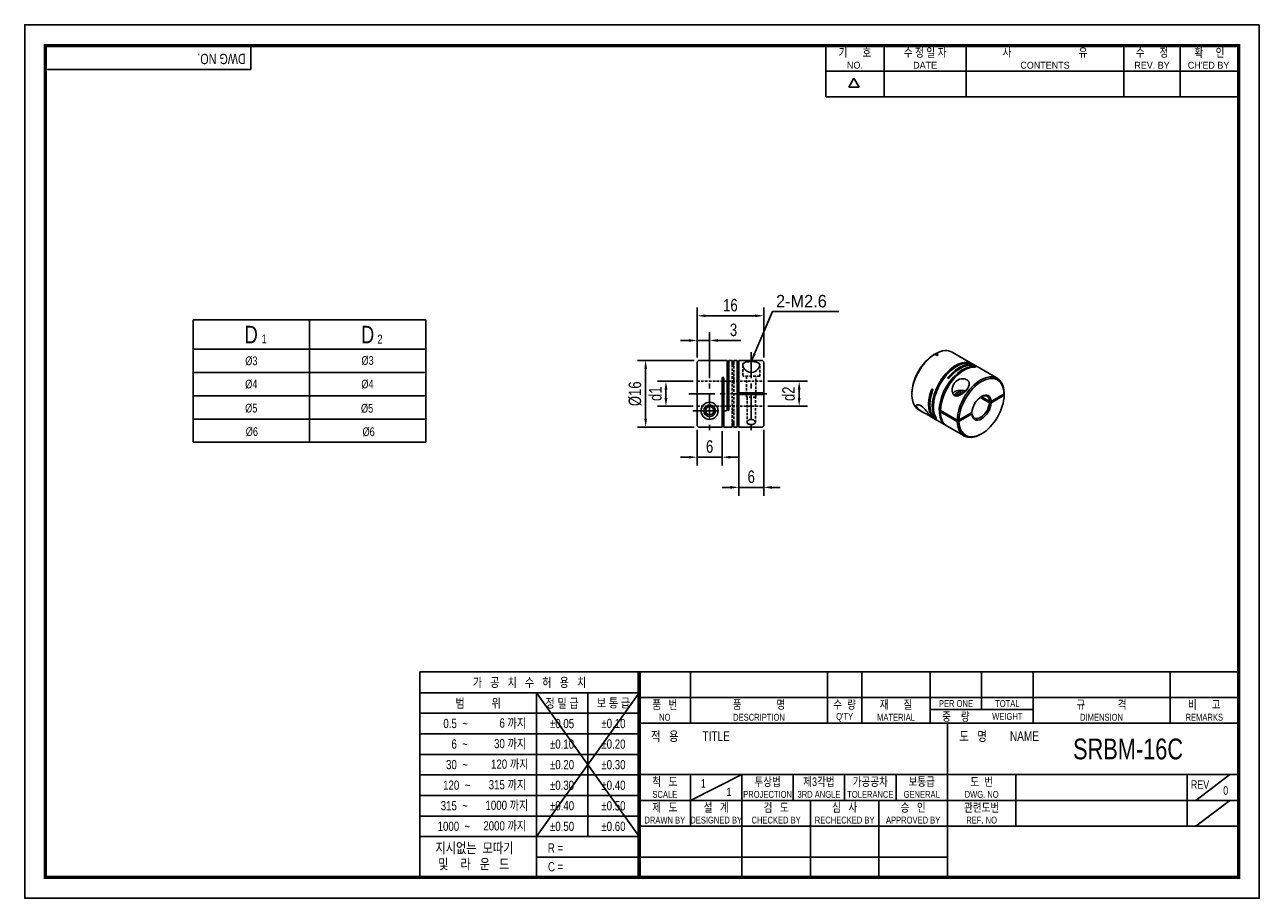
# Model space of a CAD drawing. Header units: millimetres. Extents: x 0 to 297, y 0 to 210.
import ezdxf
from ezdxf.enums import TextEntityAlignment as Align

# ---------------------------------------------------------------- set-up
doc = ezdxf.new("R2010")
doc.units = ezdxf.units.MM
doc.header["$LTSCALE"] = 5
for name, pattern in [('CENTER', [2, 1.25, -0.25, 0.25, -0.25]), ('CENTER2', [1.125, 0.75, -0.125, 0.125, -0.125]), ('DASHED', [0.75, 0.5, -0.25]), ('HIDDEN', [0.375, 0.25, -0.125]), ('HIDDEN2', [0.1875, 0.125, -0.0625]), ('PHANTOM2', [1.25, 0.625, -0.125, 0.125, -0.125, 0.125, -0.125])]:
    doc.linetypes.add(name, pattern=pattern)
doc.layers.get('0').update_dxf_attribs({"linetype": 'CONTINUOUS'})
doc.layers.get('Defpoints').update_dxf_attribs({"linetype": 'CONTINUOUS'})
for name, color, linetype in [('BM', 2, 'CONTINUOUS'), ('C', 1, 'CENTER2'), ('CT', 1, 'CENTER'), ('D', 7, 'CONTINUOUS'), ('DIM', 7, 'CONTINUOUS'), ('H', 3, 'HIDDEN'), ('HD', 4, 'DASHED'), ('P', 4, 'PHANTOM2')]:
    doc.layers.add(name, color=color, linetype=linetype)
doc.styles.get("Standard").update_dxf_attribs({"font": 'Gulim.ttf', "width": 0.8, "height": 3})
doc.dimstyles.new('LIM', dxfattribs={"dimtxt": 2, "dimasz": 2, "dimexe": 2, "dimexo": 1, "dimgap": 1, "dimtad": 1, "dimdec": 3, "dimzin": 9, "dimdsep": 46, "dimtxsty": 'Standard', "dimcen": 3, "dimclrd": 1, "dimclre": 1, "dimadec": 0, "dimazin": 0, "dimtfac": 1, "dimtdec": 3, "dimtmove": 0, "dimatfit": 3, "dimfxl": 0, "dimtolj": 1, "dimtzin": 0, "dimarcsym": 0})

# ---------------------------------------------------------------- blocks, each defined once
blk = doc.blocks.new('*D35')
at = {"layer": 'Defpoints', "color": 0}
for p in [(162.07, 129.28), (149.38, 113.29), (162.07, 113.29)]:
    blk.add_point(p, dxfattribs=at)
at = {"layer": 'DIM', "color": 1, "lineweight": -2}
for p, q in [((161.07, 129.28), (147.38, 129.28)), ((149.38, 127.28), (149.38, 115.29)), ((161.07, 113.29), (147.38, 113.29))]:
    blk.add_line(p, q, dxfattribs=at)
at = {"layer": 'DIM', "color": 1}
for points in [[(149.05, 127.28), (149.71, 127.28), (149.38, 129.28)], [(149.05, 115.29), (149.71, 115.29), (149.38, 113.29)]]:
    blk.add_solid(points, dxfattribs=at)
at = {"layer": 'DIM', "color": 0, "insert": (146.84, 121.28), "char_height": 3, "attachment_point": 5, "rotation": 90}
blk.add_mtext('\\A1;%%c16', dxfattribs=at)
blk = doc.blocks.new('*D36')
at = {"layer": 'Defpoints', "color": 0}
for p in [(154.26, 124.28), (161.77, 124.28), (161.77, 118.28)]:
    blk.add_point(p, dxfattribs=at)
at = {"layer": 'DIM', "color": 1, "lineweight": -2}
for p, q in [((160.77, 124.28), (152.26, 124.28)), ((154.26, 120.28), (154.26, 122.28)), ((160.77, 118.28), (152.26, 118.28))]:
    blk.add_line(p, q, dxfattribs=at)
at = {"layer": 'DIM', "color": 1}
for points in [[(153.93, 122.28), (154.6, 122.28), (154.26, 124.28)], [(153.93, 120.28), (154.6, 120.28), (154.26, 118.28)]]:
    blk.add_solid(points, dxfattribs=at)
at = {"layer": 'DIM', "color": 0, "insert": (151.72, 121.28), "char_height": 3, "attachment_point": 5, "rotation": 90}
blk.add_mtext('\\A1;d1', dxfattribs=at)
blk = doc.blocks.new('*D37')
at = {"layer": 'Defpoints', "color": 0}
for p in [(171.77, 113.28), (177.77, 113.58), (177.77, 98.78)]:
    blk.add_point(p, dxfattribs=at)
at = {"layer": 'DIM', "color": 1, "lineweight": -2}
for p, q in [((171.77, 112.28), (171.77, 96.78)), ((177.77, 112.58), (177.77, 96.78)), ((169.77, 98.78), (167.77, 98.78)), ((171.77, 98.78), (177.77, 98.78)), ((179.77, 98.78), (181.77, 98.78))]:
    blk.add_line(p, q, dxfattribs=at)
at = {"layer": 'DIM', "color": 1}
for points in [[(169.77, 99.12), (169.77, 98.45), (171.77, 98.78)], [(179.77, 99.12), (179.77, 98.45), (177.77, 98.78)]]:
    blk.add_solid(points, dxfattribs=at)
at = {"layer": 'DIM', "color": 0, "insert": (174.77, 101.32), "char_height": 3, "attachment_point": 5}
blk.add_mtext('\\A1;6', dxfattribs=at)
blk = doc.blocks.new('*D38')
at = {"layer": 'Defpoints', "color": 0}
for p in [(161.77, 113.59), (167.77, 113.29), (161.77, 106.04)]:
    blk.add_point(p, dxfattribs=at)
at = {"layer": 'DIM', "color": 1, "lineweight": -2}
for p, q in [((161.77, 112.59), (161.77, 104.04)), ((167.77, 112.29), (167.77, 104.04)), ((159.77, 106.04), (157.77, 106.04)), ((167.77, 106.04), (161.77, 106.04)), ((169.77, 106.04), (171.77, 106.04))]:
    blk.add_line(p, q, dxfattribs=at)
at = {"layer": 'DIM', "color": 1}
for points in [[(159.77, 106.37), (159.77, 105.71), (161.77, 106.04)], [(169.77, 106.37), (169.77, 105.71), (167.77, 106.04)]]:
    blk.add_solid(points, dxfattribs=at)
at = {"layer": 'DIM', "color": 0, "insert": (164.77, 108.58), "char_height": 3, "attachment_point": 5}
blk.add_mtext('\\A1;6', dxfattribs=at)
blk = doc.blocks.new('*D39')
at = {"layer": 'Defpoints', "color": 0}
for p in [(177.77, 124.28), (186.31, 124.28), (177.77, 118.28)]:
    blk.add_point(p, dxfattribs=at)
at = {"layer": 'DIM', "color": 1, "lineweight": -2}
for p, q in [((178.77, 124.28), (188.31, 124.28)), ((186.31, 120.28), (186.31, 122.28)), ((178.77, 118.28), (188.31, 118.28))]:
    blk.add_line(p, q, dxfattribs=at)
at = {"layer": 'DIM', "color": 1}
for points in [[(185.97, 122.28), (186.64, 122.28), (186.31, 124.28)], [(185.97, 120.28), (186.64, 120.28), (186.31, 118.28)]]:
    blk.add_solid(points, dxfattribs=at)
at = {"layer": 'DIM', "color": 0, "insert": (183.76, 121.28), "char_height": 3, "attachment_point": 5, "rotation": 90}
blk.add_mtext('\\A1;d2', dxfattribs=at)
blk = doc.blocks.new('*D40')
at = {"layer": 'Defpoints', "color": 0}
for p in [(161.77, 140.03), (161.77, 134.09), (177.77, 128.98)]:
    blk.add_point(p, dxfattribs=at)
at = {"layer": 'DIM', "color": 1, "lineweight": -2}
for p, q in [((161.77, 135.09), (161.77, 142.03)), ((175.77, 140.03), (163.77, 140.03)), ((177.77, 129.98), (177.77, 142.03))]:
    blk.add_line(p, q, dxfattribs=at)
at = {"layer": 'DIM', "color": 1}
for points in [[(163.77, 140.36), (163.77, 139.7), (161.77, 140.03)], [(175.77, 140.36), (175.77, 139.7), (177.77, 140.03)]]:
    blk.add_solid(points, dxfattribs=at)
at = {"layer": 'DIM', "color": 0, "insert": (169.77, 142.57), "char_height": 3, "attachment_point": 5}
blk.add_mtext('\\A1;16', dxfattribs=at)
blk = doc.blocks.new('*D41')
at = {"layer": 'Defpoints', "color": 0}
for p in [(164.77, 134.09), (161.77, 128.98), (164.77, 129.28)]:
    blk.add_point(p, dxfattribs=at)
at = {"layer": 'DIM', "color": 1, "lineweight": -2}
for p, q in [((159.77, 134.09), (157.77, 134.09)), ((161.77, 129.98), (161.77, 136.09)), ((161.77, 134.09), (164.77, 134.09)), ((164.77, 130.28), (164.77, 136.09)), ((166.77, 134.09), (172.26, 134.09))]:
    blk.add_line(p, q, dxfattribs=at)
at = {"layer": 'DIM', "color": 1}
for points in [[(159.77, 134.43), (159.77, 133.76), (161.77, 134.09)], [(166.77, 134.43), (166.77, 133.76), (164.77, 134.09)]]:
    blk.add_solid(points, dxfattribs=at)
at = {"layer": 'DIM', "color": 0, "insert": (170.52, 136.63), "char_height": 3, "attachment_point": 5}
blk.add_mtext('\\A1;3', dxfattribs=at)

msp = doc.modelspace()

# ---------------------------------------------------------------- linework, layer by layer
for p, q in [((54.437, 199.2323), (54.437, 205)), ((192.7139, 192.6407), (192.7139, 205)), ((206.7211, 192.6407), (206.7211, 205)), ((226.4959, 192.6407), (226.4959, 205)), ((264.3976, 192.6407), (264.3976, 205)), ((277.9928, 192.6407), (277.9928, 205)), ((54.437, 199.2323), (5, 199.2323)), ((192.7139, 198.8204), (291.588, 198.8204)), ((198.2565, 194.9765), (199.4924, 197.1172)), ((200.7283, 194.9765), (199.4924, 197.1172)), ((200.7283, 194.9765), (198.2565, 194.9765)), ((192.7139, 192.6407), (291.588, 192.6407)), ((40.491, 139.0157), (40.491, 109.6157)), ((40.491, 139.0157), (96.491, 139.0157)), ((96.491, 139.0157), (96.491, 109.6157)), ((40.491, 109.6157), (96.491, 109.6157)), ((95.0758, 54.437), (95.0758, 5)), ((147.8086, 54.437), (95.0758, 54.437)), ((292, 54.437), (147.8086, 54.437)), ((147.8086, 54.437), (147.8086, 5)), ((160.1679, 54.437), (160.1679, 42.0778)), ((193.1259, 54.437), (193.1259, 42.0778)), ((201.3654, 54.437), (201.3654, 42.0778)), ((217.8444, 54.437), (217.8444, 42.0778)), ((230.2037, 54.437), (230.2037, 45.3736)), ((242.563, 54.437), (242.563, 42.0778)), ((275.521, 54.437), (275.521, 42.0778)), ((147.8086, 49.4295), (95.0758, 49.4295)), ((147.8086, 49.4295), (123.0901, 14.8235)), ((123.0901, 49.4295), (147.8086, 14.8235)), ((123.0901, 49.4295), (123.0901, 5)), ((135.4493, 49.4295), (135.4493, 14.8235)), ((147.8086, 48.2574), (292, 48.2574)), ((217.8444, 45.3736), (242.563, 45.3736)), ((147.8086, 44.4858), (95.0758, 44.4858)), ((147.8086, 42.0778), (292, 42.0778)), ((221.9642, 5), (221.9642, 42.0778)), ((147.8086, 39.5421), (95.0758, 39.5421)), ((147.8086, 34.5984), (95.0758, 34.5984)), ((147.8086, 29.7185), (292, 29.7185)), ((160.1679, 23.5389), (172.5271, 29.7185)), ((160.1679, 29.7185), (160.1679, 17.3593)), ((172.5271, 29.7185), (172.5271, 5)), ((184.8864, 29.7185), (184.8864, 23.5389)), ((197.2457, 29.7185), (197.2457, 23.5389)), ((209.6049, 29.7185), (209.6049, 23.5389)), ((238.4432, 29.7185), (238.4432, 17.3593)), ((279.6407, 29.7185), (279.6407, 17.3593)), ((281.7006, 23.5389), (289.9401, 29.7185)), ((147.8086, 29.6547), (95.0758, 29.6547)), ((147.8086, 24.711), (95.0758, 24.711)), ((147.8086, 23.5389), (221.9642, 23.5389)), ((189.0061, 23.5389), (189.0061, 5)), ((205.4852, 23.5389), (205.4852, 5)), ((221.9642, 23.5389), (292, 23.5389)), ((281.7006, 17.3593), (289.9401, 23.5389)), ((147.8086, 19.7673), (95.0758, 19.7673)), ((147.8086, 17.3593), (292, 17.3593)), ((147.8086, 14.8235), (95.0758, 14.8235)), ((147.8086, 9.8798), (123.0901, 9.8798)), ((147.8086, 9.8798), (221.9642, 9.8798))]:
    msp.add_line(p, q)
at = {"color": 4}
for p, q in [((68.491, 139.0157), (68.491, 109.6157)), ((40.491, 132.0157), (96.491, 132.0157))]:
    msp.add_line(p, q, dxfattribs=at)
at = {"color": 1}
for p, q in [((40.491, 126.4157), (96.491, 126.4157)), ((40.491, 120.8157), (96.491, 120.8157)), ((40.491, 115.2157), (96.491, 115.2157))]:
    msp.add_line(p, q, dxfattribs=at)
msp.add_lwpolyline([(297, 210), (0, 210), (0, 0), (297, 0)], close=True)
msp.add_lwpolyline([(292, 205, 0.8, 0.8, 0), (5, 205, 0.8, 0.8, 0), (5, 5, 0.8, 0.8, 0), (292, 5, 0.8, 0.8, 0)], format="xyseb", close=True)
at = {"const_width": 0.824}
msp.add_lwpolyline([(147.8086, 5), (147.8086, 54.437)], dxfattribs=at)
at = {"layer": 'BM', "linetype": 'Continuous'}
for p, q in [((218.7317, 130.6844), (218.9438, 130.8069)), ((219.4404, 130.5202), (218.9438, 130.8069)), ((219.2267, 130.9702), (219.0145, 130.8477)), ((219.0145, 130.7661), (219.0145, 130.8477)), ((219.7232, 130.6835), (219.2267, 130.9702)), ((219.4404, 130.5202), (219.7232, 130.6835)), ((227.9643, 128.4699), (223.0852, 131.2868)), ((161.7707, 128.981), (162.0707, 129.2811)), ((161.7707, 113.5862), (161.7707, 128.981)), ((162.773, 129.2811), (162.0707, 129.2811)), ((168.9707, 129.2836), (162.773, 129.2836)), ((168.9707, 129.2836), (168.9707, 117.4836)), ((169.3707, 129.2836), (169.3707, 117.4836)), ((170.1707, 129.2836), (169.3707, 129.2836)), ((170.1707, 128.3235), (170.1707, 129.2836)), ((170.5707, 128.3235), (170.5707, 129.2836)), ((171.3707, 129.2836), (170.5707, 129.2836)), ((171.3707, 113.2836), (171.3707, 129.2836)), ((171.7707, 121.4836), (171.7707, 129.2836)), ((177.4707, 129.2836), (171.7707, 129.2836)), ((177.7707, 128.9836), (177.4707, 129.2836)), ((177.7707, 121.4836), (177.7707, 128.9836)), ((228.8128, 127.98), (228.2471, 128.3066)), ((228.3483, 127.6994), (228.3483, 127.8613)), ((233.9747, 124.9998), (229.0957, 127.8167)), ((167.7707, 125.0836), (167.7707, 113.2861)), ((168.1707, 125.0836), (168.1707, 113.2836)), ((222.1258, 125.2485), (222.1258, 124.994)), ((218.3582, 122.3875), (218.1378, 122.2603)), ((171.7707, 121.4836), (177.4707, 121.4836)), ((171.7707, 121.0836), (171.7707, 121.4836)), ((171.7707, 113.2836), (171.7707, 121.0836)), ((171.7707, 121.0836), (177.4707, 121.0836)), ((177.7707, 121.4836), (177.4707, 121.4836)), ((177.4707, 121.0836), (177.7707, 121.0836)), ((177.7707, 121.0836), (177.7707, 113.5836)), ((213.4284, 121.3376), (213.4284, 121.0927)), ((229.8526, 120.4228), (232.0913, 119.1303)), ((230.1161, 120.5973), (232.0913, 119.4569)), ((232.516, 119.4572), (232.0913, 119.4569)), ((232.0913, 119.1303), (232.516, 119.1306)), ((235.6297, 121.2549), (232.516, 119.4572)), ((235.6297, 120.9283), (232.516, 119.1306)), ((235.6298, 121.1733), (235.5591, 121.2141)), ((235.6298, 121.4999), (235.6297, 121.2549)), ((235.6297, 120.9283), (235.6298, 121.1733)), ((215.0852, 117.4304), (216.0567, 116.8696)), ((220.2891, 117.297), (224.3196, 114.97)), ((220.2891, 116.9704), (220.5719, 117.1337)), ((220.2891, 116.9704), (224.3196, 114.6434)), ((227.8577, 116.7677), (224.7439, 114.97)), ((227.8577, 116.4411), (224.7439, 114.6434)), ((227.8581, 116.6863), (227.7874, 116.7271)), ((227.8577, 116.4411), (227.8581, 116.6863)), ((162.0707, 113.2861), (161.7707, 113.5862)), ((162.0707, 113.2861), (167.7707, 113.2861)), ((168.1707, 113.2836), (170.1707, 113.2836)), ((170.1707, 113.2836), (170.1707, 114.2437)), ((170.5707, 113.2836), (170.5707, 114.2437)), ((170.5707, 113.2836), (171.3707, 113.2836)), ((171.7707, 113.2836), (177.4707, 113.2836)), ((177.4707, 113.2836), (177.7707, 113.5836)), ((217.9338, 115.7858), (219.1158, 115.1034)), ((218.9863, 115.565), (219.1266, 115.646)), ((219.3986, 114.9401), (221.6613, 113.6337)), ((221.9442, 113.4704), (225.9747, 111.1434)), ((224.7439, 114.97), (224.3196, 114.97)), ((224.3196, 114.6434), (224.7439, 114.6434)), ((229.9747, 111.5396), (230.1868, 111.6621))]:
    msp.add_line(p, q, dxfattribs=at)
for radius in [2.05, 1.4, 1]:
    msp.add_circle((164.7707, 117.1836), radius, dxfattribs=at)
for centre, radius, start, end in [((167.9707, 125.0836), 0.2, 0, 180), ((231.1902, 121.2836), 59.3944, 179.807066, 180.192934), ((169.1707, 117.4836), 0.2, 180, 360)]:
    msp.add_arc(centre, radius, start, end, dxfattribs=at)
for centre, major_axis, start_param, end_param in [((219.0852, 124.3586), (4, 6.9282), 0.81040077, 3.14159265), ((218.8731, 124.4811), (3.85, 6.6684), 0.81137511, 2.35619449), ((219.0852, 124.3586), (-4, -6.9282), 3.14159265, 3.90198821), ((223.9643, 121.5417), (-4, -6.9282), 3.10622994, 5.99275118), ((224.2471, 121.3784), (-4, -6.9282), 3.14159265, 5.99275118), ((225.6613, 120.5619), (4, 6.9282), 0.29043413, 3.17695536), ((225.9442, 120.3986), (-4, -6.9282), 3.43202679, 5.47278454), ((224.8128, 121.0518), (-4, -6.9282), 3.10622994, 4.42195485), ((225.0957, 120.8885), (-4, -6.9282), 3.14159265, 4.42195485), ((229.9747, 118.0716), (-4, -6.9282), 2.3811971, 5.47278454), ((230.1868, 117.9491), (-3.85, -6.6684), 2.38217144, 5.4718102), ((223.1158, 122.0316), (4, 6.9282), 1.86123046, 3.17695536), ((223.3986, 121.8683), (4, 6.9282), 1.86123046, 3.14159265), ((225.1664, 120.9294), (-2.05, 0), 4.12513761, 5.89342478), ((225.1664, 120.9294), (1.4, 0), 0.96476763, 3.29181337), ((225.1664, 120.6844), (-1.1, 0), 4.34215981, 6.21716988), ((230.1868, 117.9491), (3.85, 6.6684), 2.38217144, 5.4718102), ((230.1868, 117.9491), (-1.65, -2.8579), 2.41683771, 5.43714392), ((230.1868, 117.9491), (1.65, 2.8579), 2.41683771, 5.43714392), ((229.9747, 118.0716), (1.5, 2.5981), 2.42291064, 5.431071), ((229.9747, 118.0716), (-1.5, -2.5981), 2.42291064, 3.87816325), ((225.9442, 120.3986), (4, 6.9282), 2.3811971, 3.14159265), ((229.9747, 118.0716), (4, 6.9282), 2.3811971, 3.92699082)]:
    msp.add_ellipse(centre, major_axis=major_axis, ratio=0.57735027, start_param=start_param, end_param=end_param, dxfattribs=at)
for points, knots in [([(170.2144, 128.2547), (170.2007, 128.2644), (170.19, 128.2751), (170.1827, 128.2862), (170.1748, 128.2983), (170.1707, 128.311), (170.1707, 128.3235)], [0.775966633, 0.775966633, 0.775966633, 0.775966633, 0.883001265, 0.883001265, 0.883001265, 1, 1, 1, 1]), ([(170.4524, 128.2218), (170.4321, 128.2166), (170.4094, 128.2132), (170.3866, 128.2121), (170.3813, 128.2119), (170.376, 128.2118), (170.3707, 128.2118), (170.3505, 128.2118), (170.33, 128.2136), (170.311, 128.217), (170.292, 128.2205), (170.274, 128.2255), (170.2581, 128.2317)], [0.375179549, 0.375179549, 0.375179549, 0.375179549, 0.477632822, 0.477632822, 0.477632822, 0.500900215, 0.500900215, 0.500900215, 0.591199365, 0.591199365, 0.591199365, 0.681160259, 0.681160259, 0.681160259, 0.681160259]), ([(170.5707, 128.3235), (170.5707, 128.3099), (170.5659, 128.296), (170.5565, 128.283), (170.5471, 128.2699), (170.5328, 128.2573), (170.5144, 128.2466), (170.4973, 128.2366), (170.476, 128.2279), (170.4524, 128.2218)], [0, 0, 0, 0, 0.127716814, 0.127716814, 0.127716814, 0.255922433, 0.255922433, 0.255922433, 0.375179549, 0.375179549, 0.375179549, 0.375179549]), ([(171.3849, 128.283), (171.3944, 128.2699), (171.4087, 128.2573), (171.4271, 128.2466), (171.4442, 128.2366), (171.4655, 128.2279), (171.4891, 128.2218)], [0.127716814, 0.127716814, 0.127716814, 0.127716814, 0.255922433, 0.255922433, 0.255922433, 0.375179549, 0.375179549, 0.375179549, 0.375179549]), ([(171.4891, 128.2218), (171.5094, 128.2166), (171.5321, 128.2132), (171.5549, 128.2121), (171.5602, 128.2119), (171.5655, 128.2118), (171.5707, 128.2118), (171.591, 128.2118), (171.6115, 128.2136), (171.6305, 128.217), (171.6495, 128.2205), (171.6675, 128.2255), (171.6834, 128.2317), (171.7001, 128.2382), (171.7149, 128.2461), (171.7271, 128.2547)], [0.375179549, 0.375179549, 0.375179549, 0.375179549, 0.477632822, 0.477632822, 0.477632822, 0.500900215, 0.500900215, 0.500900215, 0.591199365, 0.591199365, 0.591199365, 0.681160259, 0.681160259, 0.681160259, 0.775966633, 0.775966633, 0.775966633, 0.775966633]), ([(171.7271, 128.2547), (171.7408, 128.2644), (171.7515, 128.2751), (171.7588, 128.2862), (171.7667, 128.2983), (171.7707, 128.311), (171.7707, 128.3235)], [0.775966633, 0.775966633, 0.775966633, 0.775966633, 0.883001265, 0.883001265, 0.883001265, 1, 1, 1, 1]), ([(176.8207, 128.1531), (176.8207, 128.4582), (176.6172, 128.6953), (175.8002, 128.9763), (175.1964, 129.0273), (174.0172, 129.0021), (173.4584, 128.9217), (172.7885, 128.5728), (172.6716, 128.2988), (172.8093, 127.6528), (173.0432, 127.286), (173.5969, 126.7998), (173.8189, 126.6478), (174.3421, 126.4332), (174.6419, 126.3794), (175.5254, 126.4653), (176.0066, 126.8107), (176.6363, 127.4863), (176.8207, 127.8479), (176.8207, 128.1531)], [0, 0, 0, 0, 0.125, 0.125, 0.25, 0.25, 0.375, 0.375, 0.5, 0.5, 0.625, 0.625, 0.6875, 0.6875, 0.75, 0.75, 0.875, 0.875, 1, 1, 1, 1]), ([(228.3483, 127.8613), (228.3661, 127.8605), (228.3874, 127.8576), (228.4107, 127.8527), (228.4341, 127.8478), (228.4601, 127.8409), (228.4866, 127.8323), (228.5112, 127.8244), (228.537, 127.8148), (228.5611, 127.8045), (228.5819, 127.7957), (228.6022, 127.786), (228.6195, 127.7766)], [0, 0, 0, 0, 0.127716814, 0.127716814, 0.127716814, 0.255922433, 0.255922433, 0.255922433, 0.375179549, 0.375179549, 0.375179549, 0.477632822, 0.477632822, 0.477632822, 0.477632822]), ([(228.6885, 127.7106), (228.6861, 127.7059), (228.68, 127.7025), (228.6709, 127.7004), (228.6611, 127.698), (228.6475, 127.6973), (228.6312, 127.698)], [0.775966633, 0.775966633, 0.775966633, 0.775966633, 0.883001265, 0.883001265, 0.883001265, 1, 1, 1, 1]), ([(222.1258, 124.994), (222.1115, 125.0023), (222.0992, 125.0135), (222.09, 125.0265), (222.0808, 125.0394), (222.0743, 125.0545), (222.0707, 125.0705), (222.0669, 125.0873), (222.0663, 125.1055), (222.0685, 125.1236), (222.0709, 125.1441), (222.077, 125.1652), (222.086, 125.1854), (222.0959, 125.2074), (222.1095, 125.2289), (222.1258, 125.2485)], [0.500900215, 0.500900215, 0.500900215, 0.500900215, 0.591199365, 0.591199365, 0.591199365, 0.681160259, 0.681160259, 0.681160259, 0.775966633, 0.775966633, 0.775966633, 0.883001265, 0.883001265, 0.883001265, 1, 1, 1, 1]), ([(222.4086, 125.0852), (222.3909, 125.0639), (222.3696, 125.0442), (222.3463, 125.0278), (222.3229, 125.0113), (222.2969, 124.9977), (222.2704, 124.9886), (222.2458, 124.9802), (222.22, 124.9756), (222.1959, 124.976), (222.1751, 124.9763), (222.1548, 124.9804), (222.1375, 124.9881)], [0, 0, 0, 0, 0.127716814, 0.127716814, 0.127716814, 0.255922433, 0.255922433, 0.255922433, 0.375179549, 0.375179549, 0.375179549, 0.477632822, 0.477632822, 0.477632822, 0.477632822]), ([(226.6159, 122.2721), (226.9774, 122.7299), (227.2209, 123.2302), (227.2117, 124.1215), (226.9458, 124.5025), (226.045, 124.9248), (225.4209, 124.9551), (224.3078, 124.5745), (223.8304, 124.1706), (223.2303, 123.1842), (223.0901, 122.6129), (223.1352, 121.7898), (223.1945, 121.5187), (223.4322, 121.0535), (223.6136, 120.8695), (224.2889, 120.6081), (224.8347, 120.8124), (225.7949, 121.4043), (226.2544, 121.8142), (226.6159, 122.2721)], [0, 0, 0, 0, 0.125, 0.125, 0.25, 0.25, 0.375, 0.375, 0.5, 0.5, 0.625, 0.625, 0.6875, 0.6875, 0.75, 0.75, 0.875, 0.875, 1, 1, 1, 1]), ([(218.1378, 122.2603), (218.1474, 122.2863), (218.1606, 122.3107), (218.1765, 122.3314), (218.1923, 122.3522), (218.2114, 122.3699), (218.232, 122.3823), (218.2512, 122.3938), (218.2724, 122.4011), (218.2934, 122.4025), (218.3114, 122.4038), (218.3299, 122.4007), (218.3467, 122.3933)], [0, 0, 0, 0, 0.127716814, 0.127716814, 0.127716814, 0.255922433, 0.255922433, 0.255922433, 0.375179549, 0.375179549, 0.375179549, 0.477632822, 0.477632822, 0.477632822, 0.477632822]), ([(218.3582, 122.3875), (218.3725, 122.3793), (218.3857, 122.3676), (218.3967, 122.3535), (218.4077, 122.3395), (218.4169, 122.3229), (218.4238, 122.305), (218.431, 122.2862), (218.4359, 122.2656), (218.4384, 122.2447), (218.4413, 122.2212), (218.4412, 122.1966), (218.4385, 122.1728), (218.4356, 122.1468), (218.4295, 122.1209), (218.4206, 122.097)], [0.500900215, 0.500900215, 0.500900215, 0.500900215, 0.591199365, 0.591199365, 0.591199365, 0.681160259, 0.681160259, 0.681160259, 0.775966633, 0.775966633, 0.775966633, 0.883001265, 0.883001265, 0.883001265, 1, 1, 1, 1]), ([(217.9452, 115.781), (217.9544, 115.7862), (217.8607, 115.8967), (217.5236, 116.3518), (217.2466, 116.7441), (216.5303, 117.6104), (216.0792, 118.0717), (215.224, 118.6261), (214.832, 118.71), (214.4481, 118.504), (214.4714, 118.2344), (214.6874, 117.9412)], [0.386256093, 0.386256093, 0.386256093, 0.386256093, 0.5, 0.5, 0.625, 0.625, 0.75, 0.75, 0.875, 0.875, 1, 1, 1, 1]), ([(214.6874, 117.9412), (214.9034, 117.648), (215.2837, 117.3446), (215.9767, 116.9115), (216.2298, 116.7694), (216.7502, 116.488), (217.0211, 116.3462), (217.477, 116.091), (217.6552, 115.9796), (217.868, 115.8349), (217.9188, 115.7946), (217.9373, 115.7838)], [0, 0, 0, 0, 0.125, 0.125, 0.1875, 0.1875, 0.25, 0.25, 0.3125, 0.3125, 0.372475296, 0.372475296, 0.372475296, 0.372475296]), ([(170.2891, 114.3453), (170.3094, 114.3506), (170.3321, 114.354), (170.3549, 114.355), (170.3602, 114.3553), (170.3655, 114.3554), (170.3707, 114.3554), (170.391, 114.3554), (170.4115, 114.3535), (170.4305, 114.3501)], [0.375179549, 0.375179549, 0.375179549, 0.375179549, 0.477632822, 0.477632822, 0.477632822, 0.500900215, 0.500900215, 0.500900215, 0.591199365, 0.591199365, 0.591199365, 0.591199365]), ([(170.4305, 114.3501), (170.4495, 114.3467), (170.4675, 114.3416), (170.4834, 114.3354), (170.5001, 114.3289), (170.5149, 114.321), (170.5271, 114.3125)], [0.591199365, 0.591199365, 0.591199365, 0.591199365, 0.681160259, 0.681160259, 0.681160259, 0.775966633, 0.775966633, 0.775966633, 0.775966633]), ([(170.5271, 114.3125), (170.5408, 114.3028), (170.5515, 114.292), (170.5588, 114.2809), (170.5667, 114.2689), (170.5707, 114.2561), (170.5707, 114.2437)], [0.775966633, 0.775966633, 0.775966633, 0.775966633, 0.883001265, 0.883001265, 0.883001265, 1, 1, 1, 1]), ([(171.7565, 114.2841), (171.7471, 114.2972), (171.7328, 114.3098), (171.7144, 114.3206), (171.6973, 114.3306), (171.676, 114.3393), (171.6524, 114.3453), (171.6321, 114.3506), (171.6094, 114.354), (171.5866, 114.355), (171.5813, 114.3553), (171.576, 114.3554), (171.5707, 114.3554), (171.5505, 114.3554), (171.53, 114.3535), (171.511, 114.3501), (171.492, 114.3467), (171.474, 114.3416), (171.4581, 114.3354), (171.4414, 114.3289), (171.4266, 114.321), (171.4144, 114.3125)], [0.127716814, 0.127716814, 0.127716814, 0.127716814, 0.255922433, 0.255922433, 0.255922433, 0.375179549, 0.375179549, 0.375179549, 0.477632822, 0.477632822, 0.477632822, 0.500900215, 0.500900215, 0.500900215, 0.591199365, 0.591199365, 0.591199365, 0.681160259, 0.681160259, 0.681160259, 0.775966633, 0.775966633, 0.775966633, 0.775966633]), ([(175.7707, 114.4141), (175.7707, 114.501), (175.7384, 114.5942), (175.6777, 114.6838), (175.6224, 114.7653), (175.5417, 114.8465), (175.4393, 114.9165), (175.3649, 114.9675), (175.2769, 115.0137), (175.1795, 115.0487), (175.0983, 115.0779), (175.0087, 115.0999), (174.9168, 115.1111), (174.8245, 115.1223), (174.7275, 115.1228), (174.6351, 115.1123), (174.5496, 115.1027), (174.4659, 115.0837), (174.3892, 115.0581), (174.3067, 115.0307), (174.2304, 114.9952), (174.1633, 114.9554), (174.0832, 114.9081), (174.0143, 114.8538), (173.9583, 114.7975), (173.8903, 114.7291), (173.8397, 114.656), (173.8086, 114.5842), (173.7732, 114.5027), (173.762, 114.4205), (173.7778, 114.3447), (173.7935, 114.2694), (173.8367, 114.1979), (173.9071, 114.1373), (173.9698, 114.0833), (174.0563, 114.036), (174.1597, 113.9997), (174.25, 113.9681), (174.356, 113.9437), (174.4679, 113.9285), (174.57, 113.9147), (174.68, 113.9079), (174.788, 113.9087), (174.8917, 113.9094), (174.9965, 113.9171), (175.0938, 113.9314), (175.1911, 113.9456), (175.2834, 113.9668), (175.3641, 113.9937), (175.4478, 114.0216), (175.5211, 114.0563), (175.5799, 114.0959), (175.643, 114.1383), (175.691, 114.1874), (175.7226, 114.2401), (175.7549, 114.2942), (175.7707, 114.3533), (175.7707, 114.4141)], [0, 0, 0, 0, 0.07529535, 0.07529535, 0.07529535, 0.14377481, 0.14377481, 0.14377481, 0.1933107, 0.1933107, 0.1933107, 0.2345169, 0.2345169, 0.2345169, 0.27595425, 0.27595425, 0.27595425, 0.31411391, 0.31411391, 0.31411391, 0.35511841, 0.35511841, 0.35511841, 0.40407871, 0.40407871, 0.40407871, 0.46361984, 0.46361984, 0.46361984, 0.53130435, 0.53130435, 0.53130435, 0.59873449, 0.59873449, 0.59873449, 0.65874172, 0.65874172, 0.65874172, 0.71100183, 0.71100183, 0.71100183, 0.75858481, 0.75858481, 0.75858481, 0.80422603, 0.80422603, 0.80422603, 0.84985559, 0.84985559, 0.84985559, 0.89714674, 0.89714674, 0.89714674, 0.94791134, 0.94791134, 0.94791134, 1, 1, 1, 1]), ([(219.2177, 115.3596), (219.2141, 115.3615), (219.2105, 115.3635), (219.2067, 115.3657), (219.1924, 115.3739), (219.1766, 115.3841), (219.1607, 115.3954), (219.1449, 115.4066), (219.1286, 115.4191), (219.113, 115.4319), (219.0965, 115.4454), (219.0805, 115.4595), (219.0658, 115.4734), (219.0493, 115.4891), (219.0341, 115.5048), (219.0212, 115.5196), (219.007, 115.5358), (218.9951, 115.5513), (218.9863, 115.565)], [0.477632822, 0.477632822, 0.477632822, 0.477632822, 0.500900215, 0.500900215, 0.500900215, 0.591199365, 0.591199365, 0.591199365, 0.681160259, 0.681160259, 0.681160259, 0.775966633, 0.775966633, 0.775966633, 0.883001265, 0.883001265, 0.883001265, 1, 1, 1, 1]), ([(219.2692, 115.4017), (219.2788, 115.3868), (219.2852, 115.3737), (219.2877, 115.3636), (219.2903, 115.3535), (219.2891, 115.3461), (219.2837, 115.3425), (219.2787, 115.3391), (219.2698, 115.339), (219.2574, 115.3425), (219.2467, 115.3455), (219.233, 115.3513), (219.2177, 115.3596)], [0, 0, 0, 0, 0.127716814, 0.127716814, 0.127716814, 0.255922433, 0.255922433, 0.255922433, 0.375179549, 0.375179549, 0.375179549, 0.477632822, 0.477632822, 0.477632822, 0.477632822])]:
    msp.add_open_spline(points, degree=3, knots=knots, dxfattribs=at)
for points in [[(170.2581, 128.2317), (170.2414, 128.2382), (170.2266, 128.2461), (170.2144, 128.2547)], [(171.3707, 128.3235), (171.3707, 128.3099), (171.3756, 128.296), (171.3849, 128.283)], [(228.6195, 127.7766), (228.6236, 127.7745), (228.6274, 127.7723), (228.6312, 127.7701)], [(228.6312, 127.7701), (228.6455, 127.7619), (228.6577, 127.7537), (228.667, 127.7463)], [(228.667, 127.7463), (228.6762, 127.7389), (228.6827, 127.7321), (228.6863, 127.7262)], [(228.6863, 127.7262), (228.69, 127.7201), (228.6907, 127.7148), (228.6885, 127.7106)], [(222.1375, 124.9881), (222.1334, 124.9899), (222.1295, 124.9919), (222.1258, 124.994)], [(218.3467, 122.3933), (218.3506, 122.3916), (218.3545, 122.3897), (218.3582, 122.3875)], [(170.1707, 114.2437), (170.1707, 114.2572), (170.1756, 114.2711), (170.1849, 114.2841)], [(170.1849, 114.2841), (170.1944, 114.2972), (170.2087, 114.3098), (170.2271, 114.3206)], [(170.2271, 114.3206), (170.2442, 114.3306), (170.2655, 114.3393), (170.2891, 114.3453)], [(171.3827, 114.2809), (171.3748, 114.2689), (171.3707, 114.2561), (171.3707, 114.2437)], [(171.4144, 114.3125), (171.4007, 114.3028), (171.39, 114.292), (171.3827, 114.2809)], [(171.7707, 114.2437), (171.7707, 114.2572), (171.7659, 114.2711), (171.7565, 114.2841)]]:
    msp.add_open_spline(points, degree=3, dxfattribs=at)
at = {"layer": 'C'}
msp.add_line((147.8086, 49.4295), (147.8086, 49.3961), dxfattribs=at)
at = {"layer": 'CT'}
for p, q in [((164.7707, 131.2836), (164.7707, 111.2861)), ((174.7707, 131.2836), (174.7707, 111.2861)), ((159.7707, 121.2836), (179.7707, 121.2836)), ((160.7207, 117.1836), (168.8207, 117.1836))]:
    msp.add_line(p, q, dxfattribs=at)
at = {"layer": 'H'}
msp.add_line((147.8086, 49.3128), (147.8086, 49.2711), dxfattribs=at)
at = {"layer": 'HD', "linetype": 'HIDDEN2'}
for p, q in [((170.1707, 128.3235), (170.1707, 114.2437)), ((170.5707, 114.2437), (170.5707, 128.3235)), ((172.7207, 128.1518), (172.7207, 125.4836)), ((176.8207, 125.4836), (176.8207, 128.1531)), ((176.8207, 125.4836), (172.7207, 125.4836)), ((173.6707, 125.4836), (173.6707, 121.4836)), ((175.8707, 121.4836), (175.8707, 125.4836)), ((161.7707, 124.2836), (177.7707, 124.2836)), ((173.6707, 121.0836), (173.6707, 120.4836)), ((175.8707, 120.4836), (173.6707, 120.4836)), ((173.7707, 120.4836), (173.7707, 114.4151)), ((175.7707, 114.4141), (175.7707, 120.4836)), ((175.8707, 120.4836), (175.8707, 121.0836)), ((161.7707, 118.2836), (177.7707, 118.2836))]:
    msp.add_line(p, q, dxfattribs=at)
for centre, start, end in [((170.3707, 125.0836), 0, 180), ((170.3707, 117.4836), 180, 360)]:
    msp.add_arc(centre, 0.2, start, end, dxfattribs=at)
at = {"layer": 'P'}
msp.add_line((147.8086, 49.221), (147.8086, 49.1627), dxfattribs=at)

# ---------------------------------------------------------------- texts
at = {"color": 0}
for s, insert, char_height, width, attachment_point in [('D', (54.491, 135.5157), 4.2, 28, 5), ('D', (82.491, 135.5157), 4.2, 28, 5), ('1', (56.9868, 135.5406), 2.1, 6.3, 1), ('2', (84.8572, 135.4602), 2.1, 3.36, 1), ('%%c3', (54.526, 129.1688), 2.1, 28, 5), ('%%c3', (82.4876, 129.2496), 2.1, 28, 5), ('%%c4', (54.509, 123.5738), 2.1, 28, 5), ('%%c4', (82.4619, 123.5874), 2.1, 28, 5), ('%%c5', (54.5, 117.7904), 2.1, 28, 5), ('%%c5', (82.3651, 117.7554), 2.1, 28, 5), ('%%c6', (54.647, 112.1561), 2.1, 28, 5), ('%%c6', (82.7396, 112.1167), 2.1, 28, 5)]:
    msp.add_mtext(s, dxfattribs=dict(at, insert=insert, char_height=char_height, width=width, attachment_point=attachment_point))
at = {"layer": 'D', "width": 0.8}
for s, height, p in [('확     인', 2.05988, (284.9964, 203.3521)), ('기      호', 2.05988, (199.7175, 203.3521)), ('수 정 일 자', 2.05988, (216.6085, 203.3521)), ('사                           유', 2.059877, (245.4468, 203.3521)), ('수      정', 2.05988, (271.1952, 203.3521)), ('가   공   치   수   허   용   치', 2.224667, (121.4422, 51.9333)), ('범          위', 2.224667, (109.0829, 46.9576)), ('정 밀 급', 2.22467, (129.2697, 46.9576)), ('보 통 급', 2.22467, (141.629, 46.9576)), ('품   번', 2.05988, (153.9882, 46.6095)), ('품              명', 2.059877, (176.6469, 46.6095)), ('수  량', 2.05988, (197.2457, 46.6095)), ('재      질', 2.05988, (209.6049, 46.6095)), ('PER ONE', 1.6479, (224.0241, 46.8155)), ('TOTAL', 1.6479, (236.3833, 46.8155)), ('규             격', 2.059877, (259.042, 46.6095)), ('비      고', 2.05988, (283.7605, 46.6095)), ('NO', 1.6479, (153.9882, 43.5197)), ('DESCRIPTION', 1.647902, (176.6469, 43.5197)), ("Q'TY", 1.6479, (197.2457, 43.5197)), ('MATERIAL', 1.6479, (209.6049, 43.5197)), ('중    량', 2.05988, (224.0241, 43.7257)), ('WEIGHT', 1.6479, (236.3833, 43.7257)), ('DIMENSION', 1.6479, (259.042, 43.5197)), ('REMARKS', 1.6479, (283.7605, 43.5197)), ('%%p0.05', 2.22467, (129.2697, 42.0139)), ('%%p0.10', 2.22467, (141.629, 42.0139)), ('%%p0.10', 2.22467, (129.2697, 37.0702)), ('%%p0.20', 2.22467, (141.629, 37.0702)), ('적   용', 2.30706, (153.9882, 38.988)), ('TITLE', 2.30706, (166.3475, 38.988)), ('도   명', 2.30706, (228.1438, 38.988)), ('NAME', 2.30706, (240.5031, 38.988)), ('SRBM-16C', 5, (265.4275, 35.8982)), ('%%p0.20', 2.22467, (129.2697, 32.1265)), ('%%p0.30', 2.22467, (141.629, 32.1265)), ('%%p0.30', 2.22467, (129.2697, 27.1828)), ('%%p0.40', 2.22467, (141.629, 27.1828)), ('척   도', 2.05988, (153.9882, 28.0706)), ('1', 2.0599, (163.2577, 27.6586)), ('1', 2.0599, (169.4373, 25.5988)), ('투상법', 2.05988, (178.7068, 28.0706)), ('제3각법', 2.05988, (191.066, 28.0706)), ('가공공차', 2.05988, (203.4253, 28.0706)), ('보통급', 2.05988, (215.7845, 28.0706)), ('도  번', 2.05988, (230.2037, 28.0706)), ('REV', 2.05988, (282.7306, 27.3497)), ('0', 2.0599, (288.9102, 25.9078)), ('%%p0.40', 2.22467, (129.2697, 22.2391)), ('%%p0.50', 2.22467, (141.629, 22.2391)), ('SCALE', 1.6479, (153.9882, 24.9808)), ('PROJECTION', 1.6479, (178.7068, 24.9808)), ('3RD ANGLE', 1.6479, (191.066, 24.9808)), ('TOLERANCE', 1.6479, (203.4253, 24.9808)), ('GENERAL', 1.6479, (215.7845, 24.9808)), ('DWG. NO', 1.6479, (230.2037, 24.9808)), ('제   도', 2.05988, (153.9882, 21.891)), ('설   계', 2.05988, (166.3475, 21.891)), ('검   도', 2.05988, (180.7666, 21.891)), ('심   사', 2.05988, (197.2457, 21.891)), ('승   인', 2.05988, (213.7247, 21.891)), ('관련도번', 2.05988, (230.2037, 21.891)), ('%%p0.50', 2.22467, (129.2697, 17.2954)), ('%%p0.60', 2.22467, (141.629, 17.2954)), ('REF. NO', 1.6479, (230.2037, 18.8012))]:
    msp.add_text(s, height=height, dxfattribs=at).set_placement(p, align=Align.MIDDLE)
msp.add_text('DWG NO.', height=2.47185, rotation=180, dxfattribs=at).set_placement((53.1681, 203.0007))
at = {"layer": 'D'}
for s, p in [('NO.', (199.7175, 200.2623)), ('DATE', (216.6085, 200.2623)), ('CONTENTS', (245.4468, 200.2623)), ('REV. BY', (271.1952, 200.2623)), ("CH'ED BY", (284.7904, 200.2623))]:
    msp.add_text(s, height=1.6479, dxfattribs=at).set_placement(p, align=Align.MIDDLE)
at = {"layer": 'D', "width": 0.8}
for s, height, p in [('DRAWN BY', 1.6479, (153.9882, 17.9772)), ('DESIGNED BY', 1.647902, (166.3475, 17.9772)), ('CHECKED BY', 1.6479, (180.7666, 17.9772)), ('RECHECKED BY', 1.647902, (197.2457, 17.9772)), ('APPROVED BY', 1.647902, (213.7247, 17.9772))]:
    msp.add_text(s, height=height, dxfattribs=at).set_placement(p, align=Align.CENTER)
at = {"layer": 'D', "linetype": 'ByBlock', "width": 0.8}
for s, height, p in [('지시없는  모따기', 2.47185, (98.783, 10.8675)), ('및    라   운   드', 2.471852, (99.4623, 6.9968))]:
    msp.add_text(s, height=height, dxfattribs=at).set_placement(p)
at = {"layer": 'D', "width": 0.8}
for s, p in [('R = ', (125.8389, 10.9999)), ('C = ', (125.878, 6.4776))]:
    msp.add_text(s, height=2.22467, dxfattribs=at).set_placement(p)
at = {"layer": 'D', "char_height": 2.22467, "attachment_point": 6}
for s, insert, width in [('0.5  ~', (106.6111, 42.0139), 8.231062), ('6 까지', (120.6182, 42.0139), 9.803532), ('30 까지', (120.6182, 37.0702), 9.803491), ('6  ~', (106.6111, 37.0702), 8.231022), ('30  ~', (106.6111, 32.1265), 8.231022), ('120 까지', (121.1758, 32.1265), 12.652424), ('120  ~', (107.1976, 27.1828), 8.937991), ('315 까지', (120.6182, 27.1828), 12.097781), ('1000 까지', (121.1426, 22.2391), 13.382285), ('315  ~', (106.6111, 22.2391), 9.885083), ('1000  ~', (107.1704, 17.2954), 14.528725), ('2000 까지', (120.6182, 17.2954), 12.974319)]:
    msp.add_mtext(s, dxfattribs=dict(at, insert=insert, width=width))
at = {"layer": 'DIM'}
msp.add_text('2-M2.6', height=3, dxfattribs=at).set_placement((180.7419, 142.0475))

# ---------------------------------------------------------------- dimensions: what is measured, and where the dimension line sits
for base, p1, p2, picture, middle in [((161.7707, 140.0305), (177.7707, 128.9836), (161.7707, 134.0942), '*D40', (169.7707, 142.5725)), ((164.7707, 134.0942), (161.7707, 128.981), (164.7707, 129.2836), '*D41', (170.5154, 136.6321)), ((161.7707, 106.0389), (167.7707, 113.2861), (161.7707, 113.5862), '*D38', (164.7707, 108.5769)), ((177.7707, 98.7822), (171.7707, 113.2836), (177.7707, 113.5836), '*D37', (174.7707, 101.3202))]:
    dim = msp.add_linear_dim(base=base, p1=p1, p2=p2, dimstyle='LIM', dxfattribs=at)
    dim.commit()
    dim.dimension.update_dxf_attribs({"geometry": picture, "text_midpoint": middle})
for base, p1, p2, text, picture, middle in [((149.3804, 113.2861), (162.0707, 129.2811), (162.0707, 113.2861), '%%c16', '*D35', (146.8384, 121.2836)), ((154.2629, 124.2836), (161.7707, 118.2836), (161.7707, 124.2836), 'd1', '*D36', (151.719, 121.2836)), ((186.3059, 124.2836), (177.7707, 118.2836), (177.7707, 124.2836), 'd2', '*D39', (183.7639, 121.2836))]:
    dim = msp.add_linear_dim(base=base, p1=p1, p2=p2, angle=90, text=text, dimstyle='LIM', dxfattribs=at)
    dim.commit()
    dim.dimension.update_dxf_attribs({"geometry": picture, "text_midpoint": middle})

# ---------------------------------------------------------------- leaders
msp.add_leader([(174.7707, 129.0166), (179.9126, 141.0414), (195.8536, 141.0414)], dimstyle='LIM', override={"dimgap": 1, "dimtad": 0}, dxfattribs=at)

doc.saveas('drawing.dxf')
